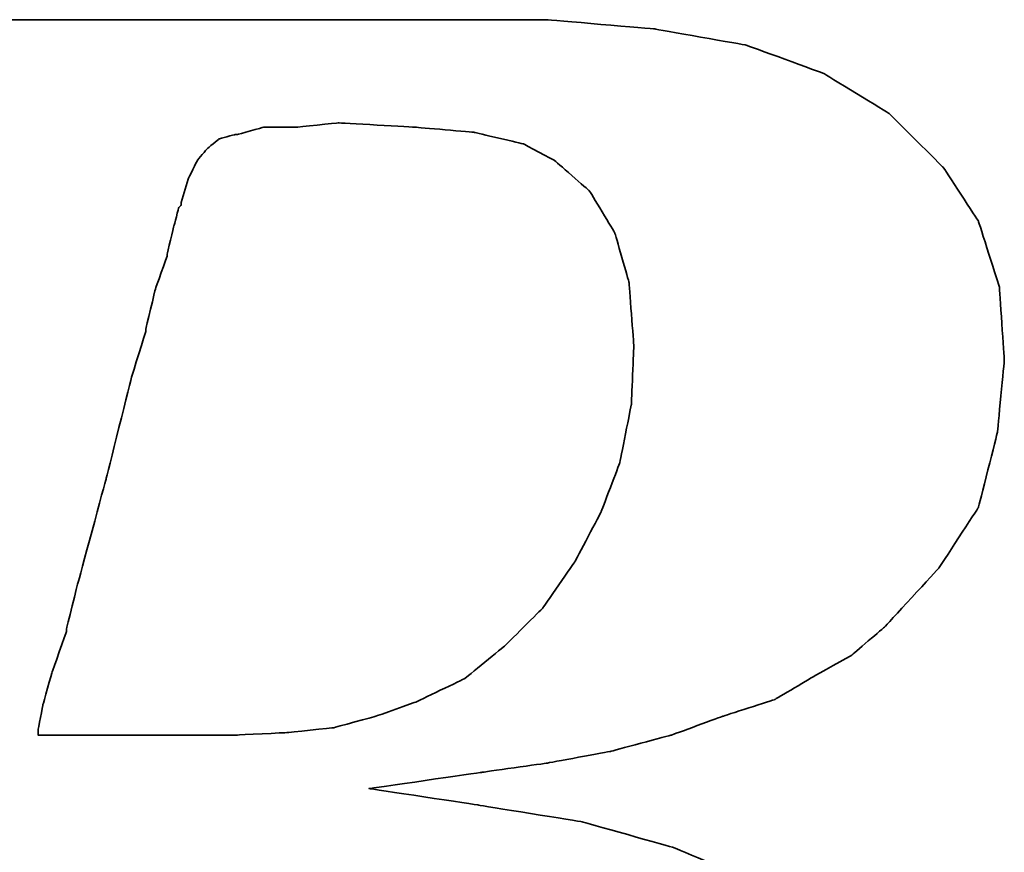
# Model space of a CAD drawing. Header units: millimetres. Extents: x -257 to 3135, y -1556 to 860.
# Tile 76 of 256: x 45.49 to 47.98, y -1260.5 to -1258.4. Entities that reach past the tile are written whole.
import ezdxf

# ---------------------------------------------------------------- set-up
doc = ezdxf.new("R2010")
doc.units = ezdxf.units.MM
doc.layers.add('DIM', color=4, linetype='CONTINUOUS')
doc.layers.add('layer 1', color=7, linetype='CONTINUOUS')

# ---------------------------------------------------------------- blocks, each defined once
blk = doc.blocks.new('TBI MOTION logo(完整正式版)')
at = {"layer": 'layer 1', "color": 22, "lineweight": 35}
for points, knots in [([(-64.65375, -6.86375), (-64.65375, -6.86375), (-64.84375, -7.29625), (-64.84375, -7.29625), (-64.84375, -7.29625), (-64.84375, -7.29625), (-64.86875, -7.34375), (-64.86875, -7.34375), (-64.86875, -7.34375), (-64.86875, -7.34375), (-64.86875, -7.36875), (-64.86875, -7.36875), (-64.86875, -7.36875), (-64.86875, -7.36875), (-65.15375, -7.65375), (-65.15375, -7.65375), (-65.15375, -7.65375), (-65.15375, -7.65375), (-65.17875, -7.65375), (-65.17875, -7.65375), (-65.17875, -7.65375), (-65.17875, -7.65375), (-65.20375, -7.67875), (-65.20375, -7.67875), (-65.20375, -7.67875), (-65.20375, -7.67875), (-65.58875, -7.87125), (-65.58875, -7.87125), (-65.58875, -7.87125), (-65.58875, -7.87125), (-65.63375, -7.87125), (-65.63375, -7.87125), (-65.63375, -7.87125), (-65.63375, -7.87125), (-65.65875, -7.89375), (-65.65875, -7.89375), (-65.65875, -7.89375), (-65.65875, -7.89375), (-66.09375, -7.94375), (-66.09375, -7.94375), (-66.09375, -7.94375), (-66.09375, -7.94375), (-66.11375, -7.94375), (-66.11375, -7.94375), (-66.11375, -7.94375), (-66.11375, -7.94375), (-66.16375, -7.94375), (-66.16375, -7.94375), (-66.16375, -7.94375), (-66.16375, -7.94375), (-66.30875, -7.94375), (-66.30875, -7.94375), (-66.30875, -7.94375), (-66.30875, -7.94375), (-66.69375, -7.94375), (-66.69375, -7.94375), (-66.69375, -7.94375), (-66.69375, -7.94375), (-67.07375, -7.94375), (-67.07375, -7.94375), (-67.07375, -7.94375), (-67.07375, -7.94375), (-67.12375, -7.94375), (-67.12375, -7.94375), (-67.12375, -7.94375), (-67.12375, -7.94375), (-67.12375, -7.96625), (-67.12375, -7.96625), (-67.12375, -7.96625), (-67.12375, -7.96625), (-67.14875, -7.99125), (-67.14875, -7.99125), (-67.14875, -7.99125), (-67.14875, -7.99125), (-67.24375, -8.34875), (-67.24375, -8.34875), (-67.24375, -8.34875), (-67.24375, -8.34875), (-67.31375, -8.68625), (-67.31375, -8.68625), (-67.31375, -8.68625), (-67.31375, -8.68625), (-67.26875, -8.68625), (-67.26875, -8.68625), (-67.26875, -8.68625), (-67.26875, -8.68625), (-67.07375, -8.68625), (-67.07375, -8.68625), (-67.07375, -8.68625), (-67.07375, -8.68625), (-66.54875, -8.68625), (-66.54875, -8.68625), (-66.54875, -8.68625), (-66.54875, -8.68625), (-65.82625, -8.68625), (-65.82625, -8.68625), (-65.82625, -8.68625), (-65.82625, -8.68625), (-65.01375, -8.68625), (-65.01375, -8.68625), (-65.01375, -8.68625), (-65.01375, -8.68625), (-64.05375, -8.68625), (-64.05375, -8.68625), (-64.05375, -8.68625), (-64.05375, -8.68625), (-62.08375, -8.68625), (-62.08375, -8.68625), (-62.08375, -8.68625), (-62.08375, -8.68625), (-60.06875, -8.68625), (-60.06875, -8.68625), (-60.06875, -8.68625), (-60.06875, -8.68625), (-59.10875, -8.68625), (-59.10875, -8.68625), (-59.10875, -8.68625), (-59.10875, -8.68625), (-58.29375, -8.68625), (-58.29375, -8.68625), (-58.29375, -8.68625), (-58.29375, -8.68625), (-57.57375, -8.68625), (-57.57375, -8.68625), (-57.57375, -8.68625), (-57.57375, -8.68625), (-57.04875, -8.68625), (-57.04875, -8.68625), (-57.04875, -8.68625), (-57.04875, -8.68625), (-56.85375, -8.68625), (-56.85375, -8.68625), (-56.85375, -8.68625), (-56.85375, -8.68625), (-56.70875, -8.68625), (-56.70875, -8.68625), (-56.70875, -8.68625), (-56.70875, -8.68625), (-56.61375, -8.68625), (-56.61375, -8.68625), (-56.61375, -8.68625), (-56.61375, -8.68625), (-56.56875, -8.68625), (-56.56875, -8.68625), (-56.56875, -8.68625), (-56.56875, -8.68625), (-55.65375, -8.63875), (-55.65375, -8.63875), (-55.65375, -8.63875), (-55.65375, -8.63875), (-54.76875, -8.51875), (-54.76875, -8.51875), (-54.76875, -8.51875), (-54.76875, -8.51875), (-53.90375, -8.30375), (-53.90375, -8.30375), (-53.90375, -8.30375), (-53.90375, -8.30375), (-53.08875, -8.03875), (-53.08875, -8.03875), (-53.08875, -8.03875), (-53.08875, -8.03875), (-52.34375, -7.65375), (-52.34375, -7.65375), (-52.34375, -7.65375), (-52.34375, -7.65375), (-51.69875, -7.29625), (-51.69875, -7.29625), (-51.69875, -7.29625), (-51.69875, -7.29625), (-51.21875, -6.91125), (-51.21875, -6.91125), (-51.21875, -6.91125), (-51.21875, -6.91125), (-50.83375, -6.50375), (-50.83375, -6.50375), (-50.83375, -6.50375), (-50.83375, -6.50375), (-50.44875, -5.94875), (-50.44875, -5.94875), (-50.44875, -5.94875), (-50.44875, -5.94875), (-50.13875, -5.30375), (-50.13875, -5.30375), (-50.13875, -5.30375), (-50.13875, -5.30375), (-49.99375, -4.65375), (-49.99375, -4.65375), (-49.99375, -4.65375), (-49.99375, -4.65375), (-49.92375, -3.98375), (-49.92375, -3.98375), (-49.92375, -3.98375), (-49.92375, -3.98375), (-49.99375, -3.19374), (-49.99375, -3.19374), (-49.99375, -3.19374), (-49.99375, -3.19374), (-50.23374, -2.44874), (-50.23374, -2.44874), (-50.23374, -2.44874), (-50.23374, -2.44874), (-50.59375, -1.87374), (-50.59375, -1.87374), (-50.59375, -1.87374), (-50.59375, -1.87374), (-51.09875, -1.31874), (-51.09875, -1.31874), (-51.09875, -1.31874), (-51.09875, -1.31874), (-51.74375, -0.81875), (-51.74375, -0.81875), (-51.74375, -0.81875), (-51.74375, -0.81875), (-52.53875, -0.48125), (-52.53875, -0.48125), (-52.53875, -0.48125), (-52.53875, -0.48125), (-53.47375, -0.21875), (-53.47375, -0.21875), (-53.47375, -0.21875), (-53.47375, -0.21875), (-54.52875, -0.04874), (-54.52875, -0.04874), (-54.52875, -0.04874), (-54.52875, -0.04874), (-55.65375, 0.12125), (-55.65375, 0.12125), (-55.65375, 0.12125), (-55.65375, 0.12125), (-54.50375, 0.28624), (-54.50375, 0.28624), (-54.50375, 0.28624), (-54.50375, 0.28624), (-53.83375, 0.38124), (-53.83375, 0.38124), (-53.83375, 0.38124), (-53.83375, 0.38124), (-53.18375, 0.50125), (-53.18375, 0.50125), (-53.18375, 0.50125), (-53.18375, 0.50125), (-52.55875, 0.66874), (-52.55875, 0.66874), (-52.55875, 0.66874), (-52.55875, 0.66874), (-52.03375, 0.86124), (-52.03375, 0.86124), (-52.03375, 0.86124), (-52.03375, 0.86124), (-51.50374, 1.03124), (-51.50374, 1.03124), (-51.50374, 1.03124), (-51.50374, 1.03124), (-51.09875, 1.27125), (-51.09875, 1.27125), (-51.09875, 1.27125), (-51.09875, 1.27125), (-50.71375, 1.48624), (-50.71375, 1.48624), (-50.71375, 1.48624), (-50.71375, 1.48624), (-50.37625, 1.77625), (-50.37625, 1.77625), (-50.37625, 1.77625), (-50.37625, 1.77625), (-49.82375, 2.37625), (-49.82375, 2.37625), (-49.82375, 2.37625), (-49.82375, 2.37625), (-49.41875, 2.99625), (-49.41875, 2.99625), (-49.41875, 2.99625), (-49.41875, 2.99625), (-49.22375, 3.76625), (-49.22375, 3.76625), (-49.22375, 3.76625), (-49.22375, 3.76625), (-49.15375, 4.50874), (-49.15375, 4.50874), (-49.15375, 4.50874), (-49.15375, 4.50874), (-49.20375, 5.25125), (-49.20375, 5.25125), (-49.20375, 5.25125), (-49.20375, 5.25125), (-49.41875, 5.92625), (-49.41875, 5.92625), (-49.41875, 5.92625), (-49.41875, 5.92625), (-49.77875, 6.47625), (-49.77875, 6.47625), (-49.77875, 6.47625), (-49.77875, 6.47625), (-50.33125, 7.02624), (-50.33125, 7.02624), (-50.33125, 7.02624), (-50.33125, 7.02624), (-51.00125, 7.43625), (-51.00125, 7.43625), (-51.00125, 7.43625), (-51.00125, 7.43625), (-51.79375, 7.72625), (-51.79375, 7.72625), (-51.79375, 7.72625), (-51.79375, 7.72625), (-52.72875, 7.89124), (-52.72875, 7.89124), (-52.72875, 7.89124), (-52.72875, 7.89124), (-53.83375, 7.98625), (-53.83375, 7.98625), (-53.83375, 7.98625), (-53.83375, 7.98625), (-53.92875, 7.98625), (-53.92875, 7.98625), (-53.92875, 7.98625), (-53.92875, 7.98625), (-54.26375, 7.98625), (-54.26375, 7.98625), (-54.26375, 7.98625), (-54.26375, 7.98625), (-54.74375, 7.98625), (-54.74375, 7.98625), (-54.74375, 7.98625), (-54.74375, 7.98625), (-55.36875, 7.98625), (-55.36875, 7.98625), (-55.36875, 7.98625), (-55.36875, 7.98625), (-56.13375, 7.98625), (-56.13375, 7.98625), (-56.13375, 7.98625), (-56.13375, 7.98625), (-56.94875, 7.98625), (-56.94875, 7.98625), (-56.94875, 7.98625), (-56.94875, 7.98625), (-58.77625, 7.98625), (-58.77625, 7.98625), (-58.77625, 7.98625), (-58.77625, 7.98625), (-60.59875, 7.98625), (-60.59875, 7.98625), (-60.59875, 7.98625), (-60.59875, 7.98625), (-61.41375, 7.98625), (-61.41375, 7.98625), (-61.41375, 7.98625), (-61.41375, 7.98625), (-62.17875, 7.98625), (-62.17875, 7.98625), (-62.17875, 7.98625), (-62.17875, 7.98625), (-62.80375, 7.98625), (-62.80375, 7.98625), (-62.80375, 7.98625), (-62.80375, 7.98625), (-63.30625, 7.98625), (-63.30625, 7.98625), (-63.30625, 7.98625), (-63.30625, 7.98625), (-63.57375, 7.98625), (-63.57375, 7.98625), (-63.57375, 7.98625), (-63.57375, 7.98625), (-63.57375, 7.96375), (-63.57375, 7.96375), (-63.57375, 7.96375), (-63.57375, 7.96375), (-63.59875, 7.94125), (-63.59875, 7.94125), (-63.59875, 7.94125), (-63.59875, 7.94125), (-63.69375, 7.55625), (-63.69375, 7.55625), (-63.69375, 7.55625), (-63.69375, 7.55625), (-63.76375, 7.24624), (-63.76375, 7.24624), (-63.76375, 7.24624), (-63.76375, 7.24624), (-63.23875, 7.24624), (-63.23875, 7.24624), (-63.23875, 7.24624), (-63.23875, 7.24624), (-62.75875, 7.24624), (-62.75875, 7.24624), (-62.75875, 7.24624), (-62.75875, 7.24624), (-62.61125, 7.24624), (-62.61125, 7.24624), (-62.61125, 7.24624), (-62.61125, 7.24624), (-62.56625, 7.24624), (-62.56625, 7.24624), (-62.56625, 7.24624), (-62.56625, 7.24624), (-62.22875, 7.24624), (-62.22875, 7.24624), (-62.22875, 7.24624), (-62.22875, 7.24624), (-62.20375, 7.24624), (-62.20375, 7.24624), (-62.20375, 7.24624), (-62.20375, 7.24624), (-62.17875, 7.21875), (-62.17875, 7.21875), (-62.17875, 7.21875), (-62.17875, 7.21875), (-61.96375, 7.17125), (-61.96375, 7.17125), (-61.96375, 7.17125), (-61.96375, 7.17125), (-61.72375, 7.12624), (-61.72375, 7.12624), (-61.72375, 7.12624), (-61.72375, 7.12624), (-61.70375, 7.12624), (-61.70375, 7.12624), (-61.70375, 7.12624), (-61.70375, 7.12624), (-61.55875, 7.07624), (-61.55875, 7.07624), (-61.55875, 7.07624), (-61.55875, 7.07624), (-61.50875, 7.07624), (-61.50875, 7.07624), (-61.50875, 7.07624), (-61.50875, 7.07624), (-61.48375, 7.02624), (-61.48375, 7.02624), (-61.48375, 7.02624), (-61.48375, 7.02624), (-61.31875, 6.83375), (-61.31875, 6.83375), (-61.31875, 6.83375), (-61.31875, 6.83375), (-61.29375, 6.81125), (-61.29375, 6.81125), (-61.29375, 6.81125), (-61.29375, 6.81125), (-61.29375, 6.78625), (-61.29375, 6.78625), (-61.29375, 6.78625), (-61.29375, 6.78625), (-61.19875, 6.50124), (-61.19875, 6.50124), (-61.19875, 6.50124), (-61.19875, 6.50124), (-61.17375, 6.45124), (-61.17375, 6.45124), (-61.17375, 6.45124), (-61.17375, 6.45124), (-61.19875, 6.40625), (-61.19875, 6.40625), (-61.19875, 6.40625), (-61.19875, 6.40625), (-61.26875, 5.99624), (-61.26875, 5.99624), (-61.26875, 5.99624), (-61.26875, 5.99624), (-61.26875, 5.85125), (-61.26875, 5.85125), (-61.26875, 5.85125), (-61.26875, 5.85125), (-61.26875, 5.82625), (-61.26875, 5.82625), (-61.26875, 5.82625), (-61.26875, 5.82625), (-61.29375, 5.80625), (-61.29375, 5.80625), (-61.29375, 5.80625), (-61.29375, 5.80625), (-61.34125, 5.66125), (-61.34125, 5.66125), (-61.34125, 5.66125), (-61.34125, 5.66125), (-61.41375, 5.44625), (-61.41375, 5.44625), (-61.41375, 5.44625), (-61.41375, 5.44625), (-61.48375, 5.15625), (-61.48375, 5.15625), (-61.48375, 5.15625), (-61.48375, 5.15625), (-61.58375, 4.82124), (-61.58375, 4.82124), (-61.58375, 4.82124), (-61.58375, 4.82124), (-61.79875, 4.00375), (-61.79875, 4.00375), (-61.79875, 4.00375), (-61.79875, 4.00375), (-62.05875, 2.99625), (-62.05875, 2.99625), (-62.05875, 2.99625), (-62.05875, 2.99625), (-62.34875, 1.91625), (-62.34875, 1.91625), (-62.34875, 1.91625), (-62.34875, 1.91625), (-62.97375, -0.41124), (-62.97375, -0.41124), (-62.97375, -0.41124), (-62.97375, -0.41124), (-63.59875, -2.75875), (-63.59875, -2.75875), (-63.59875, -2.75875), (-63.59875, -2.75875), (-63.88375, -3.86374), (-63.88375, -3.86374), (-63.88375, -3.86374), (-63.88375, -3.86374), (-64.14875, -4.82374), (-64.14875, -4.82374), (-64.14875, -4.82374), (-64.14875, -4.82374), (-64.36375, -5.64125), (-64.36375, -5.64125), (-64.36375, -5.64125), (-64.36375, -5.64125), (-64.43625, -5.97625), (-64.43625, -5.97625), (-64.43625, -5.97625), (-64.43625, -5.97625), (-64.50875, -6.28625), (-64.50875, -6.28625), (-64.50875, -6.28625), (-64.50875, -6.28625), (-64.50875, -6.30875), (-64.50875, -6.30875), (-64.50875, -6.30875), (-64.50875, -6.30875), (-64.57875, -6.50375), (-64.57875, -6.50375), (-64.57875, -6.50375), (-64.57875, -6.50375), (-64.62875, -6.69625), (-64.62875, -6.69625), (-64.62875, -6.69625), (-64.62875, -6.69625), (-64.62875, -6.76875), (-64.62875, -6.76875), (-64.62875, -6.76875), (-64.62875, -6.76875), (-64.62875, -6.81375), (-64.62875, -6.81375), (-64.62875, -6.81375), (-64.62875, -6.81375), (-64.62875, -6.83875), (-64.62875, -6.83875), (-64.62875, -6.83875), (-64.62875, -6.83875), (-64.65375, -6.86375), (-64.65375, -6.86375)], [0, 0, 0, 0, 0.00719424, 0.00719424, 0.00719424, 0.00719425, 0.01438849, 0.01438849, 0.01438849, 0.0143885, 0.02158273, 0.02158273, 0.02158273, 0.02158274, 0.02877698, 0.02877698, 0.02877698, 0.02877699, 0.03597122, 0.03597122, 0.03597122, 0.03597123, 0.04316547, 0.04316547, 0.04316547, 0.04316548, 0.05035971, 0.05035971, 0.05035971, 0.05035972, 0.05755396, 0.05755396, 0.05755396, 0.05755397, 0.0647482, 0.0647482, 0.0647482, 0.06474821, 0.07194245, 0.07194245, 0.07194245, 0.07194246, 0.07913669, 0.07913669, 0.07913669, 0.0791367, 0.08633094, 0.08633094, 0.08633094, 0.08633095, 0.09352518, 0.09352518, 0.09352518, 0.09352519, 0.10071942, 0.10071942, 0.10071942, 0.10071943, 0.10791367, 0.10791367, 0.10791367, 0.10791368, 0.11510791, 0.11510791, 0.11510791, 0.11510792, 0.12230216, 0.12230216, 0.12230216, 0.12230217, 0.1294964, 0.1294964, 0.1294964, 0.12949641, 0.13669065, 0.13669065, 0.13669065, 0.13669066, 0.14388489, 0.14388489, 0.14388489, 0.1438849, 0.15107914, 0.15107914, 0.15107914, 0.15107915, 0.15827338, 0.15827338, 0.15827338, 0.15827339, 0.16546763, 0.16546763, 0.16546763, 0.16546764, 0.17266187, 0.17266187, 0.17266187, 0.17266188, 0.17985612, 0.17985612, 0.17985612, 0.17985613, 0.18705036, 0.18705036, 0.18705036, 0.18705037, 0.1942446, 0.1942446, 0.1942446, 0.19424461, 0.20143885, 0.20143885, 0.20143885, 0.20143886, 0.20863309, 0.20863309, 0.20863309, 0.2086331, 0.21582734, 0.21582734, 0.21582734, 0.21582735, 0.22302158, 0.22302158, 0.22302158, 0.22302159, 0.23021583, 0.23021583, 0.23021583, 0.23021584, 0.23741007, 0.23741007, 0.23741007, 0.23741008, 0.24460432, 0.24460432, 0.24460432, 0.24460433, 0.25179856, 0.25179856, 0.25179856, 0.25179857, 0.25899281, 0.25899281, 0.25899281, 0.25899282, 0.26618705, 0.26618705, 0.26618705, 0.26618706, 0.27338129, 0.27338129, 0.27338129, 0.2733813, 0.28057554, 0.28057554, 0.28057554, 0.28057555, 0.28776978, 0.28776978, 0.28776978, 0.28776979, 0.29496403, 0.29496403, 0.29496403, 0.29496404, 0.30215827, 0.30215827, 0.30215827, 0.30215828, 0.30935252, 0.30935252, 0.30935252, 0.30935253, 0.31654676, 0.31654676, 0.31654676, 0.31654677, 0.32374101, 0.32374101, 0.32374101, 0.32374102, 0.33093525, 0.33093525, 0.33093525, 0.33093526, 0.3381295, 0.3381295, 0.3381295, 0.33812951, 0.34532374, 0.34532374, 0.34532374, 0.34532375, 0.35251799, 0.35251799, 0.35251799, 0.352518, 0.35971223, 0.35971223, 0.35971223, 0.35971224, 0.36690647, 0.36690647, 0.36690647, 0.36690648, 0.37410072, 0.37410072, 0.37410072, 0.37410073, 0.38129496, 0.38129496, 0.38129496, 0.38129497, 0.38848921, 0.38848921, 0.38848921, 0.38848922, 0.39568345, 0.39568345, 0.39568345, 0.39568346, 0.4028777, 0.4028777, 0.4028777, 0.40287771, 0.41007194, 0.41007194, 0.41007194, 0.41007195, 0.41726619, 0.41726619, 0.41726619, 0.4172662, 0.42446043, 0.42446043, 0.42446043, 0.42446044, 0.43165468, 0.43165468, 0.43165468, 0.43165469, 0.43884892, 0.43884892, 0.43884892, 0.43884893, 0.44604317, 0.44604317, 0.44604317, 0.44604318, 0.45323741, 0.45323741, 0.45323741, 0.45323742, 0.46043165, 0.46043165, 0.46043165, 0.46043166, 0.4676259, 0.4676259, 0.4676259, 0.46762591, 0.47482014, 0.47482014, 0.47482014, 0.47482015, 0.48201439, 0.48201439, 0.48201439, 0.4820144, 0.48920863, 0.48920863, 0.48920863, 0.48920864, 0.49640288, 0.49640288, 0.49640288, 0.49640289, 0.50359712, 0.50359712, 0.50359712, 0.50359713, 0.51079137, 0.51079137, 0.51079137, 0.51079138, 0.51798561, 0.51798561, 0.51798561, 0.51798562, 0.52517986, 0.52517986, 0.52517986, 0.52517987, 0.5323741, 0.5323741, 0.5323741, 0.53237411, 0.53956835, 0.53956835, 0.53956835, 0.53956836, 0.54676259, 0.54676259, 0.54676259, 0.5467626, 0.55395683, 0.55395683, 0.55395683, 0.55395684, 0.56115108, 0.56115108, 0.56115108, 0.56115109, 0.56834532, 0.56834532, 0.56834532, 0.56834533, 0.57553957, 0.57553957, 0.57553957, 0.57553958, 0.58273381, 0.58273381, 0.58273381, 0.58273382, 0.58992806, 0.58992806, 0.58992806, 0.58992807, 0.5971223, 0.5971223, 0.5971223, 0.59712231, 0.60431655, 0.60431655, 0.60431655, 0.60431656, 0.61151079, 0.61151079, 0.61151079, 0.6115108, 0.61870504, 0.61870504, 0.61870504, 0.61870505, 0.62589928, 0.62589928, 0.62589928, 0.62589929, 0.63309353, 0.63309353, 0.63309353, 0.63309354, 0.64028777, 0.64028777, 0.64028777, 0.64028778, 0.64748201, 0.64748201, 0.64748201, 0.64748202, 0.65467626, 0.65467626, 0.65467626, 0.65467627, 0.6618705, 0.6618705, 0.6618705, 0.66187051, 0.66906475, 0.66906475, 0.66906475, 0.66906476, 0.67625899, 0.67625899, 0.67625899, 0.676259, 0.68345324, 0.68345324, 0.68345324, 0.68345325, 0.69064748, 0.69064748, 0.69064748, 0.69064749, 0.69784173, 0.69784173, 0.69784173, 0.69784174, 0.70503597, 0.70503597, 0.70503597, 0.70503598, 0.71223022, 0.71223022, 0.71223022, 0.71223023, 0.71942446, 0.71942446, 0.71942446, 0.71942447, 0.72661871, 0.72661871, 0.72661871, 0.72661872, 0.73381295, 0.73381295, 0.73381295, 0.73381296, 0.74100719, 0.74100719, 0.74100719, 0.7410072, 0.74820144, 0.74820144, 0.74820144, 0.74820145, 0.75539568, 0.75539568, 0.75539568, 0.75539569, 0.76258993, 0.76258993, 0.76258993, 0.76258994, 0.76978417, 0.76978417, 0.76978417, 0.76978418, 0.77697842, 0.77697842, 0.77697842, 0.77697843, 0.78417266, 0.78417266, 0.78417266, 0.78417267, 0.79136691, 0.79136691, 0.79136691, 0.79136692, 0.79856115, 0.79856115, 0.79856115, 0.79856116, 0.8057554, 0.8057554, 0.8057554, 0.80575541, 0.81294964, 0.81294964, 0.81294964, 0.81294965, 0.82014388, 0.82014388, 0.82014388, 0.82014389, 0.82733813, 0.82733813, 0.82733813, 0.82733814, 0.83453237, 0.83453237, 0.83453237, 0.83453238, 0.84172662, 0.84172662, 0.84172662, 0.84172663, 0.84892086, 0.84892086, 0.84892086, 0.84892087, 0.85611511, 0.85611511, 0.85611511, 0.85611512, 0.86330935, 0.86330935, 0.86330935, 0.86330936, 0.8705036, 0.8705036, 0.8705036, 0.87050361, 0.87769784, 0.87769784, 0.87769784, 0.87769785, 0.88489209, 0.88489209, 0.88489209, 0.8848921, 0.89208633, 0.89208633, 0.89208633, 0.89208634, 0.89928058, 0.89928058, 0.89928058, 0.89928059, 0.90647482, 0.90647482, 0.90647482, 0.90647483, 0.91366906, 0.91366906, 0.91366906, 0.91366907, 0.92086331, 0.92086331, 0.92086331, 0.92086332, 0.92805755, 0.92805755, 0.92805755, 0.92805756, 0.9352518, 0.9352518, 0.9352518, 0.93525181, 0.94244604, 0.94244604, 0.94244604, 0.94244605, 0.94964029, 0.94964029, 0.94964029, 0.9496403, 0.95683453, 0.95683453, 0.95683453, 0.95683454, 0.96402878, 0.96402878, 0.96402878, 0.96402879, 0.97122302, 0.97122302, 0.97122302, 0.97122303, 0.97841727, 0.97841727, 0.97841727, 0.97841728, 0.98561151, 0.98561151, 0.98561151, 0.98561152, 0.99280576, 0.99280576, 0.99280576, 0.99280577, 1, 1, 1, 1]), ([(-57.50375, 6.35625), (-57.50375, 6.35625), (-57.57375, 6.11625), (-57.57375, 6.11625), (-57.57375, 6.11625), (-57.57375, 6.11625), (-57.57375, 6.09125), (-57.57375, 6.09125), (-57.57375, 6.09125), (-57.57375, 6.09125), (-57.59875, 6.06625), (-57.59875, 6.06625), (-57.59875, 6.06625), (-57.59875, 6.06625), (-57.64875, 5.87625), (-57.64875, 5.87625), (-57.64875, 5.87625), (-57.64875, 5.87625), (-57.71875, 5.58875), (-57.71875, 5.58875), (-57.71875, 5.58875), (-57.71875, 5.58875), (-57.71875, 5.56625), (-57.71875, 5.56625), (-57.71875, 5.56625), (-57.71875, 5.56625), (-57.83875, 5.23125), (-57.83875, 5.23125), (-57.83875, 5.23125), (-57.83875, 5.23125), (-57.93625, 4.82124), (-57.93625, 4.82124), (-57.93625, 4.82124), (-57.93625, 4.82124), (-57.93625, 4.79624), (-57.93625, 4.79624), (-57.93625, 4.79624), (-57.93625, 4.79624), (-58.07875, 4.34125), (-58.07875, 4.34125), (-58.07875, 4.34125), (-58.07875, 4.34125), (-58.34375, 3.28625), (-58.34375, 3.28625), (-58.34375, 3.28625), (-58.34375, 3.28625), (-58.62875, 2.23124), (-58.62875, 2.23124), (-58.62875, 2.23124), (-58.62875, 2.23124), (-58.74875, 1.75125), (-58.74875, 1.75125), (-58.74875, 1.75125), (-58.74875, 1.75125), (-58.74875, 1.72625), (-58.74875, 1.72625), (-58.74875, 1.72625), (-58.74875, 1.72625), (-58.89375, 1.31625), (-58.89375, 1.31625), (-58.89375, 1.31625), (-58.89375, 1.31625), (-58.98875, 0.98124), (-58.98875, 0.98124), (-58.98875, 0.98124), (-58.98875, 0.98124), (-59.03875, 0.71625), (-59.03875, 0.71625), (-59.03875, 0.71625), (-59.03875, 0.71625), (-59.03875, 0.66874), (-59.03875, 0.66874), (-59.03875, 0.66874), (-59.03875, 0.66874), (-58.91875, 0.66874), (-58.91875, 0.66874), (-58.91875, 0.66874), (-58.91875, 0.66874), (-58.53375, 0.66874), (-58.53375, 0.66874), (-58.53375, 0.66874), (-58.53375, 0.66874), (-58.10375, 0.66874), (-58.10375, 0.66874), (-58.10375, 0.66874), (-58.10375, 0.66874), (-57.66875, 0.66874), (-57.66875, 0.66874), (-57.66875, 0.66874), (-57.66875, 0.66874), (-57.33375, 0.66874), (-57.33375, 0.66874), (-57.33375, 0.66874), (-57.33375, 0.66874), (-57.09375, 0.66874), (-57.09375, 0.66874), (-57.09375, 0.66874), (-57.09375, 0.66874), (-56.99875, 0.66874), (-56.99875, 0.66874), (-56.99875, 0.66874), (-56.99875, 0.66874), (-56.49375, 0.69374), (-56.49375, 0.69374), (-56.49375, 0.69374), (-56.49375, 0.69374), (-56.01375, 0.74374), (-56.01375, 0.74374), (-56.01375, 0.74374), (-56.01375, 0.74374), (-55.58375, 0.86124), (-55.58375, 0.86124), (-55.58375, 0.86124), (-55.58375, 0.86124), (-55.17375, 1.00624), (-55.17375, 1.00624), (-55.17375, 1.00624), (-55.17375, 1.00624), (-54.67375, 1.24625), (-54.67375, 1.24625), (-54.67375, 1.24625), (-54.67375, 1.24625), (-54.26375, 1.58124), (-54.26375, 1.58124), (-54.26375, 1.58124), (-54.26375, 1.58124), (-53.87875, 1.96374), (-53.87875, 1.96374), (-53.87875, 1.96374), (-53.87875, 1.96374), (-53.54375, 2.44625), (-53.54375, 2.44625), (-53.54375, 2.44625), (-53.54375, 2.44625), (-53.27875, 2.95125), (-53.27875, 2.95125), (-53.27875, 2.95125), (-53.27875, 2.95125), (-53.08875, 3.45124), (-53.08875, 3.45124), (-53.08875, 3.45124), (-53.08875, 3.45124), (-52.96875, 4.05124), (-52.96875, 4.05124), (-52.96875, 4.05124), (-52.96875, 4.05124), (-52.94375, 4.65125), (-52.94375, 4.65125), (-52.94375, 4.65125), (-52.94375, 4.65125), (-52.99375, 5.30125), (-52.99375, 5.30125), (-52.99375, 5.30125), (-52.99375, 5.30125), (-53.13875, 5.80625), (-53.13875, 5.80625), (-53.13875, 5.80625), (-53.13875, 5.80625), (-53.39875, 6.23625), (-53.39875, 6.23625), (-53.39875, 6.23625), (-53.39875, 6.23625), (-53.75875, 6.54875), (-53.75875, 6.54875), (-53.75875, 6.54875), (-53.75875, 6.54875), (-54.07375, 6.71625), (-54.07375, 6.71625), (-54.07375, 6.71625), (-54.07375, 6.71625), (-54.57375, 6.83375), (-54.57375, 6.83375), (-54.57375, 6.83375), (-54.57375, 6.83375), (-55.17375, 6.88625), (-55.17375, 6.88625), (-55.17375, 6.88625), (-55.17375, 6.88625), (-55.96875, 6.93125), (-55.96875, 6.93125), (-55.96875, 6.93125), (-55.96875, 6.93125), (-56.39875, 6.88625), (-56.39875, 6.88625), (-56.39875, 6.88625), (-56.39875, 6.88625), (-56.42125, 6.88625), (-56.42125, 6.88625), (-56.42125, 6.88625), (-56.42125, 6.88625), (-56.73375, 6.88625), (-56.73375, 6.88625), (-56.73375, 6.88625), (-56.73375, 6.88625), (-56.99875, 6.81125), (-56.99875, 6.81125), (-56.99875, 6.81125), (-56.99875, 6.81125), (-57.02375, 6.81125), (-57.02375, 6.81125), (-57.02375, 6.81125), (-57.02375, 6.81125), (-57.18875, 6.76625), (-57.18875, 6.76625), (-57.18875, 6.76625), (-57.18875, 6.76625), (-57.30875, 6.66625), (-57.30875, 6.66625), (-57.30875, 6.66625), (-57.30875, 6.66625), (-57.40875, 6.54875), (-57.40875, 6.54875), (-57.40875, 6.54875), (-57.40875, 6.54875), (-57.50375, 6.35625), (-57.50375, 6.35625)], [0, 0, 0, 0, 0.01851852, 0.01851852, 0.01851852, 0.01851853, 0.03703704, 0.03703704, 0.03703704, 0.03703705, 0.05555556, 0.05555556, 0.05555556, 0.05555557, 0.07407407, 0.07407407, 0.07407407, 0.07407408, 0.09259259, 0.09259259, 0.09259259, 0.0925926, 0.11111111, 0.11111111, 0.11111111, 0.11111112, 0.12962963, 0.12962963, 0.12962963, 0.12962964, 0.14814815, 0.14814815, 0.14814815, 0.14814816, 0.16666667, 0.16666667, 0.16666667, 0.16666668, 0.18518519, 0.18518519, 0.18518519, 0.1851852, 0.2037037, 0.2037037, 0.2037037, 0.20370371, 0.22222222, 0.22222222, 0.22222222, 0.22222223, 0.24074074, 0.24074074, 0.24074074, 0.24074075, 0.25925926, 0.25925926, 0.25925926, 0.25925927, 0.27777778, 0.27777778, 0.27777778, 0.27777779, 0.2962963, 0.2962963, 0.2962963, 0.29629631, 0.31481481, 0.31481481, 0.31481481, 0.31481482, 0.33333333, 0.33333333, 0.33333333, 0.33333334, 0.35185185, 0.35185185, 0.35185185, 0.35185186, 0.37037037, 0.37037037, 0.37037037, 0.37037038, 0.38888889, 0.38888889, 0.38888889, 0.3888889, 0.40740741, 0.40740741, 0.40740741, 0.40740742, 0.42592593, 0.42592593, 0.42592593, 0.42592594, 0.44444444, 0.44444444, 0.44444444, 0.44444445, 0.46296296, 0.46296296, 0.46296296, 0.46296297, 0.48148148, 0.48148148, 0.48148148, 0.48148149, 0.5, 0.5, 0.5, 0.50000001, 0.51851852, 0.51851852, 0.51851852, 0.51851853, 0.53703704, 0.53703704, 0.53703704, 0.53703705, 0.55555556, 0.55555556, 0.55555556, 0.55555557, 0.57407407, 0.57407407, 0.57407407, 0.57407408, 0.59259259, 0.59259259, 0.59259259, 0.5925926, 0.61111111, 0.61111111, 0.61111111, 0.61111112, 0.62962963, 0.62962963, 0.62962963, 0.62962964, 0.64814815, 0.64814815, 0.64814815, 0.64814816, 0.66666667, 0.66666667, 0.66666667, 0.66666668, 0.68518519, 0.68518519, 0.68518519, 0.6851852, 0.7037037, 0.7037037, 0.7037037, 0.70370371, 0.72222222, 0.72222222, 0.72222222, 0.72222223, 0.74074074, 0.74074074, 0.74074074, 0.74074075, 0.75925926, 0.75925926, 0.75925926, 0.75925927, 0.77777778, 0.77777778, 0.77777778, 0.77777779, 0.7962963, 0.7962963, 0.7962963, 0.79629631, 0.81481481, 0.81481481, 0.81481481, 0.81481482, 0.83333333, 0.83333333, 0.83333333, 0.83333334, 0.85185185, 0.85185185, 0.85185185, 0.85185186, 0.87037037, 0.87037037, 0.87037037, 0.87037038, 0.88888889, 0.88888889, 0.88888889, 0.8888889, 0.90740741, 0.90740741, 0.90740741, 0.90740742, 0.92592593, 0.92592593, 0.92592593, 0.92592594, 0.94444444, 0.94444444, 0.94444444, 0.94444445, 0.96296296, 0.96296296, 0.96296296, 0.96296297, 0.98148148, 0.98148148, 0.98148148, 0.98148149, 1, 1, 1, 1])]:
    blk.add_open_spline(points, degree=3, knots=knots, dxfattribs=at)

msp = doc.modelspace()

# ---------------------------------------------------------------- block references
at = {"layer": 'DIM', "color": 7, "xscale": 0.246592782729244, "yscale": 0.246592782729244, "zscale": 0.246592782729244}
msp.add_blockref('TBI MOTION logo(完整正式版)', (60.0971, -1260.3654), dxfattribs=at)

doc.saveas('drawing.dxf')
